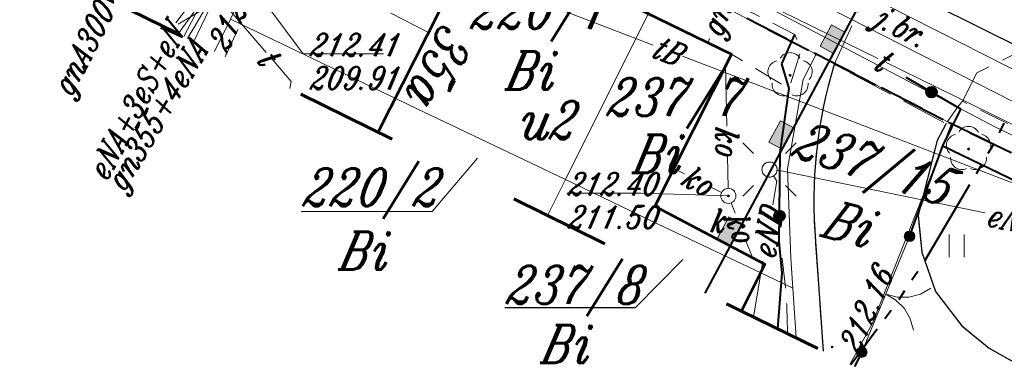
# Model space of a CAD drawing. Header units: millimetres. Extents: x -368 to -158, y 9368 to 9578.
# Tile 6 of 48: x -322 to -290, y 9484 to 9495. Entities that reach past the tile are written whole.
import ezdxf
from ezdxf.enums import TextEntityAlignment as Align

# ---------------------------------------------------------------- set-up
doc = ezdxf.new("R2010")
doc.units = ezdxf.units.MM
for name, pattern in [('Rakowicka 531_1 wstępna wersja$0$DGN Style 5', [7.845798, 3.362485, -4.483313]), ('Rakowicka 531_1 wstępna wersja$0$KTCR02-500', [1.5, 1, -0.5]), ('Rakowicka 531_1 wstępna wersja$0$KTJZ01-500', [2, 1.5, -0.5]), ('Rakowicka 531_1 wstępna wersja$0$PTTU04-500', [1.5, 1, -0.5])]:
    doc.linetypes.add(name, pattern=pattern)
doc.layers.add('-- RAMKA', color=11, linetype='Continuous')
for name, color, linetype, lineweight in [('Rakowicka 531_1 wstępna wersja$0$EGBB01', 250, 'Continuous', 0), ('Rakowicka 531_1 wstępna wersja$0$EGBD03', 250, 'Continuous', 0), ('Rakowicka 531_1 wstępna wersja$0$EGBO02', 250, 'Continuous', 0), ('Rakowicka 531_1 wstępna wersja$0$EGBU01', 250, 'Continuous', 0), ('Rakowicka 531_1 wstępna wersja$0$EPGPO_216', 7, 'Continuous', 0), ('Rakowicka 531_1 wstępna wersja$0$GSLKBR', 250, 'Continuous', 13), ('Rakowicka 531_1 wstępna wersja$0$GUPISL', 250, 'Continuous', 13), ('Rakowicka 531_1 wstępna wersja$0$KTCR02', 250, 'Continuous', 0), ('Rakowicka 531_1 wstępna wersja$0$KTJZ01', 250, 'Continuous', 0), ('Rakowicka 531_1 wstępna wersja$0$KTKR01', 250, 'Continuous', 0), ('Rakowicka 531_1 wstępna wersja$0$KTOK05_01', 250, 'Continuous', 0), ('Rakowicka 531_1 wstępna wersja$0$OBOO03_02', 250, 'Continuous', 0), ('Rakowicka 531_1 wstępna wersja$0$OBOP02_01', 250, 'Continuous', 0), ('Rakowicka 531_1 wstępna wersja$0$PRGG04', 250, 'Continuous', 0), ('Rakowicka 531_1 wstępna wersja$0$PTTU04', 250, 'Continuous', 0), ('Rakowicka 531_1 wstępna wersja$0$SUPE_01', 250, 'Continuous', 0), ('Rakowicka 531_1 wstępna wersja$0$SUPG_01', 250, 'Continuous', 0), ('Rakowicka 531_1 wstępna wersja$0$SUPK_01', 250, 'Continuous', 0), ('Rakowicka 531_1 wstępna wersja$0$SUPT_01', 250, 'Continuous', 0), ('Rakowicka 531_1 wstępna wersja$0$SUSM04_01_E', 250, 'Continuous', 0), ('Rakowicka 531_1 wstępna wersja$0$SUUS15_03_E', 250, 'Continuous', 0), ('Rakowicka 531_1 wstępna wersja$0$SUUS15_05_K', 250, 'Continuous', 0), ('Rakowicka 531_1 wstępna wersja$0$Warstwa 2', 250, 'Continuous', 0), ('Rakowicka 531_1 wstępna wersja$0$Warstwa 5', 250, 'Continuous', 0)]:
    doc.layers.add(name, color=color, linetype=linetype, lineweight=lineweight)
for name, color, linetype, lineweight, true_color in [('Rakowicka 531_1 wstępna wersja$0$GEPPGD', 7, 'Continuous', 13, 0x008000), ('Rakowicka 531_1 wstępna wersja$0$GEPPGO', 7, 'Continuous', 13, 0x008000), ('Rakowicka 531_1 wstępna wersja$0$GUPKSH', 7, 'Continuous', 0, 0x803300)]:
    doc.layers.add(name, color=color, linetype=linetype, lineweight=lineweight, true_color=true_color)
doc.styles.add('Rakowicka 531_1 wstępna wersja$0$Style-ITALIC_1250 I 0.20944', font='ITALIC_1250.shx', dxfattribs={"oblique": 12})

# ---------------------------------------------------------------- blocks, each defined once
blk = doc.blocks.new('Rakowicka 531_1 wstępna wersja$0$GEPPGO1_2')
at = {"layer": 'Rakowicka 531_1 wstępna wersja$0$GEPPGO', "linetype": 'Continuous', "lineweight": 13, "true_color": 0x008000}
blk.add_hatch(color=96, dxfattribs=at).paths.add_polyline_path([(0, -0.45), (-0.13906, -0.42798), (-0.2645, -0.36406), (-0.36406, -0.2645), (-0.42798, -0.13906), (-0.45, 0), (-0.42798, 0.13906), (-0.36406, 0.2645), (-0.2645, 0.36406), (-0.13906, 0.42798), (0, 0.45), (0.13906, 0.42798), (0.2645, 0.36406), (0.36406, 0.2645), (0.42798, 0.13906), (0.45, 0), (0.42798, -0.13906), (0.36406, -0.2645), (0.2645, -0.36406), (0.13906, -0.42798)])
blk = doc.blocks.new('Rakowicka 531_1 wstępna wersja$0$GUPKSH1')
at = {"layer": 'Rakowicka 531_1 wstępna wersja$0$GUPKSH', "linetype": 'Continuous', "lineweight": 13}
blk.add_hatch(color=36, dxfattribs=at).paths.add_polyline_path([(0, -0.45), (-0.11647, -0.43467), (-0.225, -0.38971), (-0.3182, -0.3182), (-0.38971, -0.225), (-0.43467, -0.11647), (-0.45, 0), (-0.43467, 0.11647), (-0.38971, 0.225), (-0.3182, 0.3182), (-0.225, 0.38971), (-0.11647, 0.43467), (0, 0.45), (0.11647, 0.43467), (0.225, 0.38971), (0.3182, 0.3182), (0.38971, 0.225), (0.43467, 0.11647), (0.45, 0), (0.43467, -0.11647), (0.38971, -0.225), (0.3182, -0.3182), (0.225, -0.38971), (0.11647, -0.43467)])
blk = doc.blocks.new('Rakowicka 531_1 wstępna wersja$0$OBOP02_01')
at = {"layer": 'Rakowicka 531_1 wstępna wersja$0$OBOP02_01', "linetype": 'Continuous', "lineweight": 13}
h = blk.add_hatch(color=96, dxfattribs=at)
edge = h.paths.add_edge_path()
edge.add_arc((0, 0), 0.05, 0, 360)
at = {"layer": 'Rakowicka 531_1 wstępna wersja$0$OBOP02_01', "color": 96, "linetype": 'Continuous', "lineweight": 13}
for centre, start, end in [((0, 0.375), 30.1471, 149.8529), ((-0.357, 0.116), 102.1471, 221.8529), ((0.357, 0.116), 318.1471, 77.8529), ((-0.22, -0.303), 174.1472, 293.8529), ((0.22, -0.303), 246.1471, 5.8529)]:
    blk.add_arc(centre, 0.375, start, end, dxfattribs=at)
blk = doc.blocks.new('Rakowicka 531_1 wstępna wersja$0$OBOP02_01_1')
at = {"layer": 'Rakowicka 531_1 wstępna wersja$0$OBOP02_01', "linetype": 'Continuous', "lineweight": 13}
h = blk.add_hatch(color=96, dxfattribs=at)
edge = h.paths.add_edge_path()
edge.add_arc((0, 0), 0.05, 0, 360)
at = {"layer": 'Rakowicka 531_1 wstępna wersja$0$OBOP02_01', "color": 96, "linetype": 'Continuous', "lineweight": 13}
for centre, start, end in [((0, 0.375), 30.1471, 149.8529), ((-0.357, 0.116), 102.1471, 221.8529), ((0.357, 0.116), 318.1471, 77.8529), ((-0.22, -0.303), 174.1472, 293.8529), ((0.22, -0.303), 246.1471, 5.8529)]:
    blk.add_arc(centre, 0.375, start, end, dxfattribs=at)
blk = doc.blocks.new('Rakowicka 531_1 wstępna wersja$0$GUPISL1_10')
at = {"color": 0, "flags": 128}
for points in [[(-8.83883, 8.83883), (-5.3033, 5.3033)], [(8.83883, 8.83883), (5.3033, 5.3033)], [(-8.83883, -8.83883), (-5.3033, -5.3033)], [(8.83883, -8.83883), (5.3033, -5.3033)]]:
    blk.add_lwpolyline(points, dxfattribs=at)
blk.add_lwpolyline([(0, 2.5), (0.85505, 2.34922), (1.60697, 1.9151), (2.16507, 1.25), (2.41482, 0.64705), (2.5, 0), (2.41482, -0.64705), (2.16507, -1.25), (1.70042, -1.83262), (1.0847, -2.25242), (0.3726, -2.47207), (-0.3726, -2.47207), (-1.0847, -2.25242), (-1.70042, -1.83262), (-2.16507, -1.25), (-2.43732, -0.5563), (-2.493, 0.18682), (-2.32718, 0.91335), (-1.95458, 1.55872), (-1.4083, 2.0656), (-0.7369, 2.38893), (0, 2.5)], close=True, dxfattribs=at)
blk = doc.blocks.new('Rakowicka 531_1 wstępna wersja$0$GSLKBR1')
at = {"layer": 'Rakowicka 531_1 wstępna wersja$0$GSLKBR', "color": 250, "linetype": 'Continuous', "lineweight": 13, "flags": 128}
for points in [[(12.99038, 7.5), (10.6066, 4.3934), (7.5, 2.00962), (3.88229, 0.51111), (0, 0)], [(0, 0), (3.88229, -0.51111), (7.5, -2.00962), (10.6066, -4.3934), (12.99038, -7.5)]]:
    blk.add_lwpolyline(points, dxfattribs=at)
blk = doc.blocks.new('Rakowicka 531_1 wstępna wersja$0$RTPW02')
at = {"layer": 'Rakowicka 531_1 wstępna wersja$0$Warstwa 5', "linetype": 'Continuous', "lineweight": 13}
h = blk.add_hatch(color=250, dxfattribs=at)
edge = h.paths.add_edge_path()
edge.add_arc((0, 0), 0.045, 0, 360)
blk = doc.blocks.new('Rakowicka 531_1 wstępna wersja$0$PTTU04_01')
at = {"layer": 'Rakowicka 531_1 wstępna wersja$0$PTTU04', "color": 250, "linetype": 'Continuous', "lineweight": 13}
for p, q in [((-0.25, -0.375), (-0.25, 0.375)), ((0.25, -0.375), (0.25, 0.375))]:
    blk.add_line(p, q, dxfattribs=at)
blk = doc.blocks.new('Rakowicka 531_1 wstępna wersja$0$SUUS15_05_K')
at = {"layer": 'Rakowicka 531_1 wstępna wersja$0$SUUS15_05_K', "color": 36, "linetype": 'Continuous', "lineweight": 13}
blk.add_circle((0, 0), 0.25, dxfattribs=at)
blk = doc.blocks.new('Rakowicka 531_1 wstępna wersja$0$510_2')
at = {"layer": 'Rakowicka 531_1 wstępna wersja$0$SUSM04_01_E', "color": 250, "linetype": 'Continuous', "lineweight": 13}
blk.add_circle((0, 0), 0.25, dxfattribs=at)
blk = doc.blocks.new('Rakowicka 531_1 wstępna wersja')
at = {"layer": 'Rakowicka 531_1 wstępna wersja$0$KTOK05_01', "linetype": 'Continuous', "lineweight": 40}
h = blk.add_hatch(color=250, dxfattribs=at)
edge = h.paths.add_edge_path()
edge.add_arc((7425315.385, 5549063.313), 0.17, 0, 360)
h = blk.add_hatch(color=250, dxfattribs=at)
edge = h.paths.add_edge_path()
edge.add_arc((7425310.359, 5549059.217), 0.17, 0, 360)
at = {"layer": 'Rakowicka 531_1 wstępna wersja$0$KTOK05_01', "linetype": 'Continuous', "lineweight": 13}
h = blk.add_hatch(color=250, dxfattribs=at)
edge = h.paths.add_edge_path()
edge.add_arc((7425314.66, 5549058.54), 0.175, 0, 360)
h = blk.add_hatch(color=250, dxfattribs=at)
edge = h.paths.add_edge_path()
edge.add_arc((7425313.08, 5549054.71), 0.175, 0, 360)
at = {"layer": 'Rakowicka 531_1 wstępna wersja$0$EGBB01', "color": 250, "linetype": 'Continuous', "lineweight": 53, "flags": 128}
blk.add_lwpolyline([(7425297.093, 5549061.989), (7425299.53, 5549066.81), (7425302.27, 5549067.75), (7425308.77, 5549064.57), (7425306.24, 5549059.54), (7425309.88, 5549057.62), (7425309.099, 5549056.071)], dxfattribs=at)
at = {"layer": 'Rakowicka 531_1 wstępna wersja$0$EGBD03', "color": 96, "linetype": 'Continuous', "lineweight": 13, "flags": 128}
for points in [[(7425377.48, 5549032.21), (7425364.05, 5549039.31), (7425363.81, 5549038.86), (7425355.7, 5549042.97), (7425349.9, 5549045.91), (7425316.05, 5549062.26), (7425311.57, 5549064.57), (7425306.63, 5549067.13), (7425295.44, 5549072.28), (7425303.71, 5549087.75), (7425305.85, 5549086.73), (7425311.48, 5549083.92), (7425328.84, 5549075.25), (7425337.39, 5549070.98), (7425355.94, 5549061.91), (7425374.38, 5549052.81), (7425383.03, 5549048.34)], [(7425270.33, 5549075.181), (7425273.99, 5549082.32), (7425275.53, 5549084.94), (7425275.7, 5549085.21), (7425282.33, 5549080.89), (7425295.44, 5549072.28), (7425292.22, 5549065.73), (7425291.687, 5549064.654)], [(7425291.687, 5549064.654), (7425292.22, 5549065.73), (7425298.36, 5549062.77), (7425303.29, 5549060.42), (7425302.696, 5549059.227)], [(7425310.91, 5549055.178), (7425310.8, 5549056.82), (7425310.73, 5549057.82), (7425310.63, 5549060.78), (7425311.14, 5549063.73), (7425311.57, 5549064.57), (7425316.05, 5549062.26), (7425313.43, 5549055.67), (7425312.686, 5549054.303)], [(7425312.686, 5549054.303), (7425313.43, 5549055.67), (7425316.05, 5549062.26), (7425349.9, 5549045.91), (7425355.7, 5549042.97), (7425352.387, 5549034.734)], [(7425294.548, 5549059.367), (7425298.885, 5549059.367), (7425300.384, 5549061.124)], [(7425302.696, 5549059.227), (7425303.29, 5549060.42), (7425306.33, 5549058.96), (7425310.18, 5549057.12), (7425310.8, 5549056.82), (7425310.91, 5549055.178)]]:
    blk.add_lwpolyline(points, dxfattribs=at)
for points in [[(7425292.22, 5549065.73), (7425295.44, 5549072.28), (7425306.63, 5549067.13), (7425303.29, 5549060.42), (7425298.36, 5549062.77), (7425292.22, 5549065.73)], [(7425306.63, 5549067.13), (7425311.57, 5549064.57), (7425311.14, 5549063.73), (7425310.63, 5549060.78), (7425310.73, 5549057.82), (7425310.8, 5549056.82), (7425310.18, 5549057.12), (7425306.33, 5549058.96), (7425303.29, 5549060.42), (7425306.63, 5549067.13)]]:
    blk.add_lwpolyline(points, close=True, dxfattribs=at)
at = {"layer": 'Rakowicka 531_1 wstępna wersja$0$EGBD03', "color": 96, "linetype": 'Continuous', "lineweight": 30, "flags": 128}
blk.add_lwpolyline([(7425301.281, 5549056.187), (7425305.599, 5549056.187), (7425307.165, 5549057.77)], dxfattribs=at)
at = {"layer": 'Rakowicka 531_1 wstępna wersja$0$EGBO02', "color": 96, "linetype": 'Continuous', "lineweight": 40}
for p, q in [((7425309.991, 5549065.388), (7425311.322, 5549064.698)), ((7425312.211, 5549064.239), (7425313.544, 5549063.552)), ((7425314.433, 5549063.094), (7425315.766, 5549062.406)), ((7425316.663, 5549061.964), (7425318.014, 5549061.312))]:
    blk.add_line(p, q, dxfattribs=at)
at = {"layer": 'Rakowicka 531_1 wstępna wersja$0$EPGPO_216', "color": 8, "linetype": 'Continuous', "lineweight": 40}
for p, q in [((7425310.618, 5549065.064), (7425309.286, 5549065.754)), ((7425315.061, 5549062.77), (7425313.727, 5549063.458))]:
    blk.add_line(p, q, dxfattribs=at)
at = {"layer": 'Rakowicka 531_1 wstępna wersja$0$EPGPO_216', "color": 8, "linetype": 'Continuous', "lineweight": 40, "flags": 128}
for points in [[(7425312.839, 5549063.916), (7425311.57, 5549064.57), (7425311.505, 5549064.603)], [(7425317.299, 5549061.657), (7425316.05, 5549062.26), (7425315.949, 5549062.312)]]:
    blk.add_lwpolyline(points, dxfattribs=at)
at = {"layer": 'Rakowicka 531_1 wstępna wersja$0$GEPPGD', "color": 250, "linetype": 'Rakowicka 531_1 wstępna wersja$0$DGN Style 5', "lineweight": 70, "flags": 128}
blk.add_lwpolyline([(7425284.958, 5549147.04), (7425252.6, 5549083.92), (7425409.418, 5549006.623), (7425423.137, 5549033.307), (7425330.222, 5549078.944), (7425348.524, 5549115.33), (7425284.958, 5549147.04)], close=True, dxfattribs=at)
at = {"layer": 'Rakowicka 531_1 wstępna wersja$0$KTCR02', "color": 250, "linetype": 'Rakowicka 531_1 wstępna wersja$0$KTCR02-500', "lineweight": 13, "flags": 128}
blk.add_lwpolyline([(7425292.037, 5549064.482), (7425293.914, 5549068.586)], dxfattribs=at)
for points in [[(7425312.17, 5549064.23), (7425312.17, 5549064.23, 0.09522), (7425311.55, 5549058.37), (7425311.805, 5549054.738)], [(7425310.62, 5549055.322, 0.04782), (7425310.35, 5549058.37), (7425310.38, 5549061.32), (7425310.68, 5549063.43)]]:
    blk.add_lwpolyline(points, format="xyb", dxfattribs=at)
at = {"layer": 'Rakowicka 531_1 wstępna wersja$0$KTJZ01', "color": 250, "linetype": 'Rakowicka 531_1 wstępna wersja$0$KTJZ01-500', "lineweight": 13, "flags": 128}
for points in [[(7425349.93, 5549046.35), (7425349.81, 5549047.32), (7425349.48, 5549048.16), (7425349.02, 5549048.91), (7425348.39, 5549049.58), (7425347.2, 5549050.41), (7425346.1, 5549051.08), (7425336.01, 5549056.22), (7425318.45, 5549064.72), (7425312.37, 5549067.76), (7425311.94, 5549068.09), (7425302.89, 5549072.63), (7425297.097, 5549075.304)], [(7425316.41, 5549063.01), (7425316.88, 5549063.95), (7425318.45, 5549064.72), (7425312.37, 5549067.76), (7425312.97, 5549065.99), (7425312.17, 5549064.23), (7425315.87, 5549062.27)], [(7425319.622, 5549053.816), (7425319.12, 5549054.06), (7425318.27, 5549054.29), (7425317.29, 5549054.84), (7425316.39, 5549055.58), (7425315.52, 5549056.71), (7425315.07, 5549058.02), (7425314.94, 5549059.24), (7425315.57, 5549061.71), (7425315.87, 5549062.27)]]:
    blk.add_lwpolyline(points, dxfattribs=at)
blk.add_lwpolyline([(7425312.17, 5549064.23, 0.09522), (7425311.55, 5549058.37), (7425311.805, 5549054.738)], format="xyb", dxfattribs=at)
at = {"layer": 'Rakowicka 531_1 wstępna wersja$0$KTKR01', "color": 250, "linetype": 'Continuous', "lineweight": 30, "flags": 128}
for points in [[(7425288.96, 5549073.88), (7425290.75, 5549075.76), (7425292.94, 5549076.53), (7425295.17, 5549076.23), (7425297.097, 5549075.304), (7425302.89, 5549072.63), (7425311.94, 5549068.09), (7425312.37, 5549067.76), (7425318.45, 5549064.72), (7425336.01, 5549056.22), (7425346.1, 5549051.08)], [(7425315.87, 5549062.27), (7425315.57, 5549061.71), (7425314.94, 5549059.24), (7425315.07, 5549058.02), (7425315.52, 5549056.71), (7425316.39, 5549055.58), (7425317.29, 5549054.84), (7425318.27, 5549054.29), (7425319.12, 5549054.06), (7425319.622, 5549053.816), (7425322.13, 5549056.8), (7425324.84, 5549055.44), (7425324.874, 5549055.423)]]:
    blk.add_lwpolyline(points, dxfattribs=at)
blk.add_lwpolyline([(7425312.17, 5549064.23, 0.09522), (7425311.55, 5549058.37), (7425311.805, 5549054.738)], format="xyb", dxfattribs=at)
at = {"layer": 'Rakowicka 531_1 wstępna wersja$0$KTOK05_01', "color": 250, "linetype": 'Continuous', "lineweight": 40}
for p, q in [((7425310.44, 5549064.25), (7425310.87, 5549065.22)), ((7425314.66, 5549058.54), (7425315.76, 5549061.54)), ((7425313.08, 5549054.71), (7425312.834, 5549054.23))]:
    blk.add_line(p, q, dxfattribs=at)
at = {"layer": 'Rakowicka 531_1 wstępna wersja$0$KTOK05_01', "color": 250, "linetype": 'Continuous', "lineweight": 13}
blk.add_line((7425313.08, 5549054.71), (7425314.66, 5549058.54), dxfattribs=at)
at = {"layer": 'Rakowicka 531_1 wstępna wersja$0$KTOK05_01', "color": 250, "linetype": 'Continuous', "lineweight": 40, "flags": 128}
for points in [[(7425310.305, 5549055.477), (7425310.45, 5549057.32), (7425310.35, 5549058.37), (7425310.38, 5549061.32), (7425310.68, 5549063.43), (7425310.44, 5549064.25)], [(7425315.76, 5549061.54), (7425316.35, 5549062.75), (7425314.55, 5549063.8)], [(7425315.76, 5549061.54), (7425325.4, 5549056.88), (7425325.23, 5549056.18)]]:
    blk.add_lwpolyline(points, dxfattribs=at)
at = {"layer": 'Rakowicka 531_1 wstępna wersja$0$KTOK05_01', "color": 250, "linetype": 'Continuous', "lineweight": 40}
for centre, radius in [((7425315.385, 5549063.313), 0.175), ((7425315.385, 5549063.313), 0.17), ((7425310.359, 5549059.217), 0.175), ((7425310.359, 5549059.217), 0.17)]:
    blk.add_circle(centre, radius, dxfattribs=at)
at = {"layer": 'Rakowicka 531_1 wstępna wersja$0$KTOK05_01', "color": 250, "linetype": 'Continuous', "lineweight": 13}
for centre in [(7425314.66, 5549058.54), (7425313.08, 5549054.71)]:
    blk.add_circle(centre, 0.175, dxfattribs=at)
at = {"layer": 'Rakowicka 531_1 wstępna wersja$0$OBOO03_02', "color": 8, "linetype": 'Continuous', "lineweight": 40, "flags": 128}
blk.add_lwpolyline([(7425307.907, 5549056.659), (7425314.056, 5549068.167), (7425316.673, 5549068.867), (7425331.209, 5549078.459)], dxfattribs=at)
at = {"layer": 'Rakowicka 531_1 wstępna wersja$0$OBOO03_02', "color": 8, "linetype": 'Continuous', "lineweight": 0, "flags": 128}
for points in [[(7425312.148, 5549064.597), (7425312.525, 5549065.303), (7425312.084, 5549065.538), (7425311.707, 5549064.833), (7425312.148, 5549064.597)], [(7425310.452, 5549061.422), (7425310.829, 5549062.127), (7425310.388, 5549062.363), (7425310.011, 5549061.657), (7425310.452, 5549061.422)], [(7425308.755, 5549058.247), (7425309.132, 5549058.952), (7425308.691, 5549059.188), (7425308.314, 5549058.482), (7425308.755, 5549058.247)]]:
    blk.add_lwpolyline(points, close=True, dxfattribs=at)
at = {"layer": 'Rakowicka 531_1 wstępna wersja$0$OBOO03_02', "color": 8, "linetype": 'Continuous', "lineweight": 0, "extrusion": (0, 0, -1)}
blk.add_solid([(-7425312.148, 5549064.597), (-7425312.525, 5549065.303), (-7425311.707, 5549064.833), (-7425312.084, 5549065.538)], dxfattribs=at)
at = {"layer": 'Rakowicka 531_1 wstępna wersja$0$OBOO03_02', "color": 8, "linetype": 'Continuous', "lineweight": 0}
for points in [[(7425310.452, 5549061.422), (7425310.829, 5549062.127), (7425310.011, 5549061.657), (7425310.388, 5549062.363)], [(7425308.755, 5549058.247), (7425309.132, 5549058.952), (7425308.314, 5549058.482), (7425308.691, 5549059.188)]]:
    blk.add_solid(points, dxfattribs=at)
at = {"layer": 'Rakowicka 531_1 wstępna wersja$0$PRGG04', "color": 8, "linetype": 'Continuous', "lineweight": 40}
for p, q in [((7425317.779, 5549062.281), (7425317.624, 5549061.967)), ((7425317.429, 5549061.584), (7425317.251, 5549061.282)), ((7425317.033, 5549060.912), (7425316.855, 5549060.61)), ((7425316.637, 5549060.24), (7425315.167, 5549057.74)), ((7425314.928, 5549057.382), (7425314.734, 5549057.091)), ((7425314.495, 5549056.734), (7425314.3, 5549056.443)), ((7425314.055, 5549056.09), (7425313.847, 5549055.809)), ((7425313.591, 5549055.463), (7425312.722, 5549054.285))]:
    blk.add_line(p, q, dxfattribs=at)
at = {"layer": 'Rakowicka 531_1 wstępna wersja$0$PTTU04', "color": 250, "linetype": 'Rakowicka 531_1 wstępna wersja$0$PTTU04-500', "lineweight": 13, "flags": 128}
for points in [[(7425301.65, 5549069.99), (7425301.65, 5549069.76), (7425301.84, 5549069.23), (7425302.27, 5549067.75), (7425308.77, 5549064.57), (7425310.68, 5549063.43), (7425311.07, 5549064.72), (7425310.87, 5549065.22), (7425307.07, 5549067.16), (7425301.65, 5549069.99)], [(7425324.874, 5549055.423), (7425322.13, 5549056.8), (7425319.622, 5549053.816), (7425319.12, 5549054.06), (7425318.27, 5549054.29), (7425317.29, 5549054.84), (7425316.39, 5549055.58), (7425315.52, 5549056.71), (7425315.07, 5549058.02), (7425314.94, 5549059.24), (7425315.57, 5549061.71), (7425315.87, 5549062.27), (7425316.25, 5549062.83), (7425316.41, 5549063.01), (7425326.09, 5549058.21), (7425325.23, 5549056.18), (7425324.874, 5549055.423)]]:
    blk.add_lwpolyline(points, close=True, dxfattribs=at)
for points in [[(7425293.914, 5549068.586), (7425298.14, 5549069.65), (7425298.9, 5549068.82), (7425298.976, 5549068.526), (7425299.04, 5549068.28), (7425299.53, 5549066.81), (7425297.093, 5549061.989)], [(7425292.037, 5549064.482), (7425292.076, 5549064.567)]]:
    blk.add_lwpolyline(points, dxfattribs=at)
at = {"layer": 'Rakowicka 531_1 wstępna wersja$0$SUPE_01', "color": 1, "linetype": 'Continuous', "lineweight": 13, "flags": 128}
for points in [[(7425297.487, 5549075.171), (7425297.04, 5549074.15), (7425293.53, 5549069.71), (7425290.414, 5549065.602)], [(7425290.669, 5549065.156), (7425293.41, 5549070.39), (7425294.494, 5549072.771)], [(7425295.196, 5549072.257), (7425294.8, 5549071.92), (7425291.51, 5549066.17), (7425290.488, 5549065.563)], [(7425290.482, 5549065.248), (7425293.65, 5549069.62), (7425294.457, 5549070.636)], [(7425291.005, 5549064.99), (7425293.284, 5549069.763)], [(7425310.163, 5549060.539), (7425310.27, 5549060.37), (7425310.135, 5549059.587)], [(7425317.144, 5549059.324), (7425310.41, 5549060.71), (7425310.279, 5549060.724)], [(7425309.813, 5549057.719), (7425309.496, 5549055.876)]]:
    blk.add_lwpolyline(points, dxfattribs=at)
at = {"layer": 'Rakowicka 531_1 wstępna wersja$0$SUPG_01', "color": 52, "linetype": 'Continuous', "lineweight": 13, "flags": 128}
for points in [[(7425294.923, 5549072.094), (7425294.81, 5549071.9), (7425290.796, 5549065.093)], [(7425308.266, 5549068.081), (7425309.79, 5549067.35), (7425311.99, 5549066.1), (7425320.54, 5549061.75), (7425328.834, 5549057.626)], [(7425321.963, 5549062.101), (7425312.288, 5549067.024)], [(7425308.049, 5549065.094), (7425307.999, 5549064.947)]]:
    blk.add_lwpolyline(points, dxfattribs=at)
at = {"layer": 'Rakowicka 531_1 wstępna wersja$0$SUPK_01', "color": 36, "linetype": 'Continuous', "lineweight": 13, "flags": 128}
for points in [[(7425297.519, 5549065.93), (7425298.761, 5549065.289)], [(7425308.622, 5549062.191), (7425308.58, 5549064.192)], [(7425308.665, 5549060.13), (7425308.642, 5549061.209)], [(7425307.218, 5549060.614), (7425306.869, 5549060.791)], [(7425308.447, 5549059.993), (7425308.095, 5549060.171)], [(7425308.761, 5549059.647), (7425308.893, 5549059.311)], [(7425309.252, 5549058.396), (7425309.472, 5549057.835)]]:
    blk.add_lwpolyline(points, dxfattribs=at)
at = {"layer": 'Rakowicka 531_1 wstępna wersja$0$SUPT_01', "color": 30, "linetype": 'Continuous', "lineweight": 13, "flags": 128}
for points in [[(7425320.717, 5549060.619), (7425317.5, 5549062.15), (7425306.21, 5549068.12), (7425302.42, 5549069.483)], [(7425313.611, 5549064.428), (7425303.53, 5549069.38)], [(7425294.809, 5549069.243), (7425306.188, 5549064.87)], [(7425289.91, 5549068.68), (7425293.394, 5549064.63)], [(7425293.592, 5549064.401), (7425294.22, 5549063.67), (7425294.171, 5549063.43)], [(7425307.152, 5549064.499), (7425334.525, 5549053.98)], [(7425334.538, 5549054.004), (7425328.02, 5549057.35), (7425313.882, 5549064.295)]]:
    blk.add_lwpolyline(points, dxfattribs=at)
at = {"layer": 'Rakowicka 531_1 wstępna wersja$0$SUUS15_05_K', "color": 36, "linetype": 'Continuous', "lineweight": 13, "flags": 128}
for points in [[(7425291.18, 5549069.2), (7425294.619, 5549064.579), (7425297.268, 5549064.579)], [(7425308.67, 5549059.88), (7425305.785, 5549059.973), (7425303.333, 5549059.973)]]:
    blk.add_lwpolyline(points, dxfattribs=at)
at = {"layer": 'Rakowicka 531_1 wstępna wersja$0$GUPISL', "color": 250, "linetype": 'Continuous', "lineweight": 13, "xscale": 0.1, "yscale": 0.1, "zscale": 0.1}
blk.add_blockref('Rakowicka 531_1 wstępna wersja$0$GUPISL1_10', (7425310.03, 5549060.75), dxfattribs=at)
at = {"layer": 'Rakowicka 531_1 wstępna wersja$0$KTOK05_01', "color": 250, "linetype": 'Continuous', "lineweight": 13, "xscale": 0.1, "yscale": 0.1, "zscale": 0.1, "rotation": 337.5822544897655}
blk.add_blockref('Rakowicka 531_1 wstępna wersja$0$GSLKBR1', (7425313.87, 5549056.625), dxfattribs=at)
at = {"layer": 'Rakowicka 531_1 wstępna wersja$0$OBOP02_01', "color": 96, "linetype": 'Continuous', "lineweight": 13}
for name, p in [('Rakowicka 531_1 wstępna wersja$0$OBOP02_01_1', (7425310.71, 5549063.87)), ('Rakowicka 531_1 wstępna wersja$0$OBOP02_01', (7425316.61, 5549061.43))]:
    blk.add_blockref(name, p, dxfattribs=at)
at = {"layer": 'Rakowicka 531_1 wstępna wersja$0$PTTU04', "color": 250, "linetype": 'Continuous', "lineweight": 13}
blk.add_blockref('Rakowicka 531_1 wstępna wersja$0$PTTU04_01', (7425316.218, 5549058.226), dxfattribs=at)
at = {"layer": 'Rakowicka 531_1 wstępna wersja$0$SUSM04_01_E', "color": 250, "linetype": 'Continuous', "lineweight": 13}
blk.add_blockref('Rakowicka 531_1 wstępna wersja$0$510_2', (7425310.03, 5549060.75), dxfattribs=at)
at = {"layer": 'Rakowicka 531_1 wstępna wersja$0$SUUS15_05_K', "color": 36, "linetype": 'Continuous', "lineweight": 13}
blk.add_blockref('Rakowicka 531_1 wstępna wersja$0$SUUS15_05_K', (7425308.67, 5549059.88), dxfattribs=at)
at = {"layer": 'Rakowicka 531_1 wstępna wersja$0$SUUS15_05_K', "color": 36, "linetype": 'Continuous', "lineweight": 13, "xscale": 0.1, "yscale": 0.1, "zscale": 0.1}
blk.add_blockref('Rakowicka 531_1 wstępna wersja$0$GUPKSH1', (7425308.67, 5549059.88), dxfattribs=at)
at = {"layer": 'Rakowicka 531_1 wstępna wersja$0$Warstwa 2', "color": 96, "linetype": 'Continuous', "lineweight": 13, "true_color": 0x008000, "xscale": 0.1, "yscale": 0.1, "zscale": 0.1}
for p in [(7425311.57, 5549064.57), (7425316.05, 5549062.26)]:
    blk.add_blockref('Rakowicka 531_1 wstępna wersja$0$GEPPGO1_2', p, dxfattribs=at)
at = {"layer": 'Rakowicka 531_1 wstępna wersja$0$Warstwa 5', "color": 250, "linetype": 'Continuous', "lineweight": 13}
blk.add_blockref('Rakowicka 531_1 wstępna wersja$0$RTPW02', (7425312.1, 5549054.88), dxfattribs=at)
at = {"layer": 'Rakowicka 531_1 wstępna wersja$0$EGBB01', "color": 250, "linetype": 'Continuous', "lineweight": 30, "style": 'Rakowicka 531_1 wstępna wersja$0$Style-ITALIC_1250 I 0.20944', "oblique": 12, "width": 0.8}
blk.add_text('35a', height=1.25, rotation=242.9782, dxfattribs=at).set_placement((7425298.601, 5549064.448), align=Align.CENTER)
blk.add_text('u2', height=1.25, rotation=359.9998, dxfattribs=at).set_placement((7425301.721, 5549061.762))
at = {"layer": 'Rakowicka 531_1 wstępna wersja$0$EGBD03', "color": 96, "linetype": 'Continuous', "lineweight": 30, "char_height": 1.25, "attachment_point": 7, "line_spacing_factor": 0.6, "style": 'Rakowicka 531_1 wstępna wersja$0$Style-ITALIC_1250 I 0.20944'}
for s, insert, rotation in [('\\H1x;\\W0.8;220/1', (7425300.116, 5549064.993), 359.9998), ('\\H1x;\\W0.8;237/7', (7425304.606, 5549062.107), 359.9998), ('\\H1x;\\W0.8;237/15', (7425310.558, 5549060.831), 341.654), ('\\H1x;\\W0.8;220/2', (7425294.567, 5549059.124), 359.9998), ('\\H1x;\\W0.8;237/8', (7425301.295, 5549055.895), 359.9998)]:
    blk.add_mtext(s, dxfattribs=dict(at, insert=insert, rotation=rotation))
at = {"layer": 'Rakowicka 531_1 wstępna wersja$0$EGBU01', "color": 96, "linetype": 'Continuous', "lineweight": 30, "char_height": 1.25, "attachment_point": 7, "line_spacing_factor": 0.6, "style": 'Rakowicka 531_1 wstępna wersja$0$Style-ITALIC_1250 I 0.20944'}
for insert, rotation in [((7425301.28, 5549063.405), 359.9998), ((7425305.478, 5549060.645), 359.9998), ((7425311.686, 5549058.58), 345.0557), ((7425295.771, 5549057.443), 359.9998), ((7425302.447, 5549054.353), 359.9998)]:
    blk.add_mtext('\\H1x;\\W0.8;Bi', dxfattribs=dict(at, insert=insert, rotation=rotation))
at = {"layer": 'Rakowicka 531_1 wstępna wersja$0$KTJZ01', "color": 250, "linetype": 'Continuous', "lineweight": 13, "style": 'Rakowicka 531_1 wstępna wersja$0$Style-ITALIC_1250 I 0.20944', "oblique": 12, "width": 0.8}
blk.add_text('j.br.', height=0.75, rotation=333.1772, dxfattribs=at).set_placement((7425314.231, 5549065.148), align=Align.CENTER)
at = {"layer": 'Rakowicka 531_1 wstępna wersja$0$SUPE_01', "color": 1, "linetype": 'Continuous', "lineweight": 13, "style": 'Rakowicka 531_1 wstępna wersja$0$Style-ITALIC_1250 I 0.20944', "oblique": 12, "width": 0.8}
for s, rotation, p in [('eNA+3eS+eN', 62.3572, (7425289.097, 5549063.007)), ('eND', 348.372, (7425318.066, 5549059.1)), ('eND', 80.2257, (7425309.974, 5549058.653))]:
    blk.add_text(s, height=0.75, rotation=rotation, dxfattribs=at).set_placement(p, align=Align.MIDDLE_CENTER)
at = {"layer": 'Rakowicka 531_1 wstępna wersja$0$SUPG_01', "color": 250, "linetype": 'Continuous', "lineweight": 13, "style": 'Rakowicka 531_1 wstępna wersja$0$Style-ITALIC_1250 I 0.20944', "oblique": 12, "width": 0.8}
for s, rotation, p in [('gn40', 71.2814, (7425308.438, 5549066.242)), ('gnA300', 63.1685, (7425287.344, 5549064.735)), ('gn355+4eNA', 59.4742, (7425289.777, 5549062.56))]:
    blk.add_text(s, height=0.75, rotation=rotation, dxfattribs=at).set_placement(p, align=Align.MIDDLE_CENTER)
at = {"layer": 'Rakowicka 531_1 wstępna wersja$0$SUPK_01', "color": 36, "linetype": 'Continuous', "lineweight": 13, "style": 'Rakowicka 531_1 wstępna wersja$0$Style-ITALIC_1250 I 0.20944', "oblique": 12, "width": 0.8}
for rotation, p in [(271.1963, (7425308.632, 5549061.7)), (333.1809, (7425307.657, 5549060.392)), (291.413, (7425309.072, 5549058.854))]:
    blk.add_text('ko', height=0.75, rotation=rotation, dxfattribs=at).set_placement(p, align=Align.MIDDLE_CENTER)
at = {"layer": 'Rakowicka 531_1 wstępna wersja$0$SUPT_01', "color": 30, "linetype": 'Continuous', "lineweight": 13, "style": 'Rakowicka 531_1 wstępna wersja$0$Style-ITALIC_1250 I 0.20944', "oblique": 12, "width": 0.8}
for s, rotation, p in [('tB', 338.9792, (7425306.67, 5549064.684)), ('t', 310.7047, (7425293.447, 5549064.476)), ('t', 333.8381, (7425313.746, 5549064.362))]:
    blk.add_text(s, height=0.75, rotation=rotation, dxfattribs=at).set_placement(p, align=Align.MIDDLE_CENTER)
at = {"layer": 'Rakowicka 531_1 wstępna wersja$0$SUUS15_03_E', "color": 1, "linetype": 'Continuous', "lineweight": 13, "insert": (7425292.096, 5549064.579), "char_height": 0.75, "attachment_point": 7, "rotation": 64.4661, "line_spacing_factor": 0.6, "style": 'Rakowicka 531_1 wstępna wersja$0$Style-ITALIC_1250 I 0.20944'}
blk.add_mtext('\\H1x;\\W0.8;212.0', dxfattribs=at)
at = {"layer": 'Rakowicka 531_1 wstępna wersja$0$SUUS15_05_K', "color": 36, "linetype": 'Continuous', "lineweight": 13, "char_height": 0.75, "attachment_point": 7, "rotation": 359.9998, "line_spacing_factor": 0.6, "style": 'Rakowicka 531_1 wstępna wersja$0$Style-ITALIC_1250 I 0.20944'}
for s, insert in [('\\H1x;\\W0.8;212.41', (7425294.819, 5549064.501)), ('\\H1x;\\W0.8;209.91', (7425294.819, 5549063.406)), ('\\H1x;\\W0.8;212.40', (7425303.351, 5549059.896)), ('\\H1x;\\W0.8;211.50', (7425303.351, 5549058.801)), ('\\H1x;\\W0.8;k', (7425308.05, 5549058.679))]:
    blk.add_mtext(s, dxfattribs=dict(at, insert=insert))
at = {"layer": 'Rakowicka 531_1 wstępna wersja$0$Warstwa 5', "color": 250, "linetype": 'Continuous', "lineweight": 13, "insert": (7425312.967, 5549054.594), "char_height": 0.75, "attachment_point": 7, "rotation": 66.5436, "line_spacing_factor": 0.6, "style": 'Rakowicka 531_1 wstępna wersja$0$Style-ITALIC_1250 I 0.20944'}
blk.add_mtext('\\H1x;\\W0.8;212.16', dxfattribs=at)

msp = doc.modelspace()

# ---------------------------------------------------------------- block references
at = {"layer": '-- RAMKA'}
msp.add_blockref('Rakowicka 531_1 wstępna wersja', (-7425607.631, -5539570.812), dxfattribs=at)

doc.saveas('drawing.dxf')
